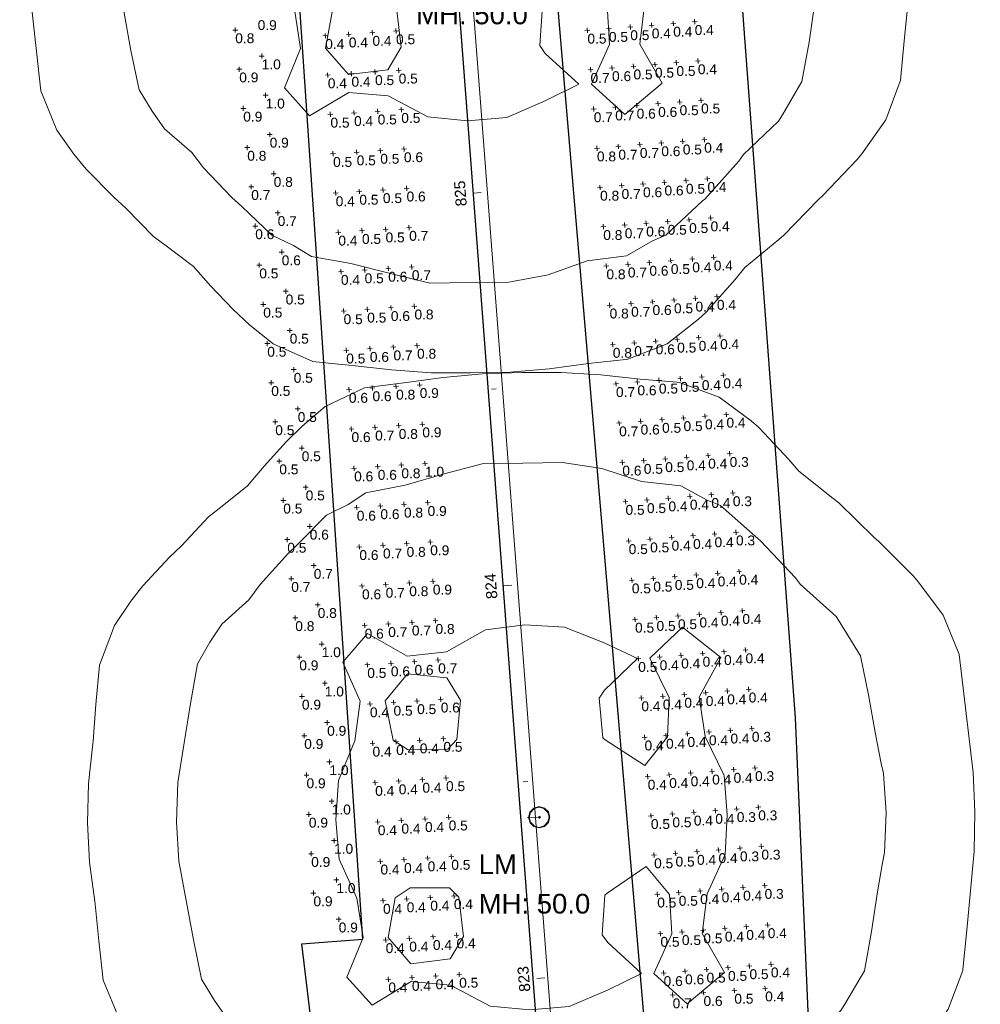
# Model space of a CAD drawing. Extents: x 11759 to 13757, y -2685 to 8839.
# Tile 13 of 55: x 12793 to 13036, y 4722 to 4971. Entities that reach past the tile are written whole.
import ezdxf

# ---------------------------------------------------------------- set-up
doc = ezdxf.new("R2010")
doc.units = 0
doc.header["$MEASUREMENT"] = 0
for name, color, linetype, lineweight in [('AGI32-115446_BK001 - Copy -- 2023-Jan-03 22h-01m-38s-DRAWING', 7, 'Continuous', 0), ('AGI32-Project_1-CALCPTS', 7, 'Continuous', 0), ('AGI32-Project_1-LUMINAIRE', 7, 'Continuous', 0), ('AGI32-Project_1-MARKPOINT', 7, 'Continuous', 0), ('AGI32-Project_1-POLE_PENDANT', 7, 'Continuous', 0), ('AGI32-Project_1-STATISTICAL_AREA', 7, 'Continuous', 0), ('AGI32-Project_1-TEMPLATE', 7, 'Continuous', 0)]:
    doc.layers.add(name, color=color, linetype=linetype, lineweight=lineweight)
doc.styles.add('AGI32-Arial', font='arial.ttf')

# ---------------------------------------------------------------- blocks, each defined once
blk = doc.blocks.new('AGI32-ID1buv4w-Project_1-STATISTICAL_AREA-US 23 NB - Overall')
at = {"layer": 'AGI32-Project_1-STATISTICAL_AREA', "color": 7, "linetype": 'Continuous', "lineweight": 30}
for p, q in [((778.27, 2958.97), (757.42, 3267.63)), ((799.74, 3233.34), (832.63, 2801.45)), ((762.78, 2957.77), (778.27, 2958.97)), ((807.47, 2584.76), (762.78, 2957.77))]:
    blk.add_line(p, q, dxfattribs=at)
blk = doc.blocks.new('AGI32-ID1buv4w-Project_1-STATISTICAL_AREA-US 23 SB - Overall')
at = {"layer": 'AGI32-Project_1-STATISTICAL_AREA', "color": 7, "linetype": 'Continuous', "lineweight": 30}
for p, q in [((806.28, 3447.58), (860.5, 2810.59)), ((888.05, 3015.17), (862.79, 3354.1)), ((899.97, 2738.69), (888.05, 3015.17))]:
    blk.add_line(p, q, dxfattribs=at)
blk = doc.blocks.new('AGI32-ID1buv4w-Project_1-LUMINAIRE-LM_Symbol')
at = {"layer": 'AGI32-Project_1-LUMINAIRE', "color": 7, "linetype": 'ByBlock', "lineweight": 0}
for p, q in [((0, 0.9, 0.3), (-0.45, 0.779, 0.3)), ((0, 0.9), (-0.45, 0.779)), ((-0.45, 0.779, 0.3), (0, 0.9, 0.3)), ((0, 0.855), (-0.405, 0.734)), ((0.45, 0.779, 0.3), (0, 0.9, 0.3)), ((0.45, 0.779), (0, 0.9)), ((0, 0.9), (0, 0.9, 0.3)), ((0, 0.9, 0.3), (0.45, 0.779, 0.3)), ((0, 0.9, 0.3), (0, 0.9)), ((0.405, 0.734), (0, 0.855)), ((-0.779, 0.45, 0.3), (-0.9, 0, 0.3)), ((-0.779, 0.45), (-0.9, 0)), ((-0.9, 0, 0.3), (-0.779, 0.45, 0.3)), ((-0.9, 0, 0.3), (-0.779, -0.45, 0.3)), ((-0.9, 0), (-0.9, 0, 0.3)), ((-0.9, 0), (-0.779, -0.45)), ((-0.779, -0.45, 0.3), (-0.9, 0, 0.3)), ((-0.9, 0, 0.3), (-0.9, 0)), ((-0.734, 0.405), (-0.855, 0)), ((-0.855, 0), (-0.734, -0.405)), ((-0.45, 0.779, 0.3), (-0.779, 0.45, 0.3)), ((-0.45, 0.779), (-0.779, 0.45)), ((-0.779, 0.45, 0.3), (-0.45, 0.779, 0.3)), ((-0.779, 0.45), (-0.779, 0.45, 0.3)), ((-0.779, 0.45, 0.3), (-0.779, 0.45)), ((-0.405, 0.734), (-0.734, 0.405)), ((-0.45, 0.779), (-0.45, 0.779, 0.3)), ((-0.45, 0.779, 0.3), (-0.45, 0.779)), ((-0.1, 0), (0.1, 0)), ((0, -0.1), (0, 0.1)), ((0, 0.1), (0.1, 0)), ((0, -0.1), (0.1, 0)), ((0.734, 0.405), (0.405, 0.734)), ((0.779, 0.45, 0.3), (0.45, 0.779, 0.3)), ((0.779, 0.45), (0.45, 0.779)), ((0.45, 0.779), (0.45, 0.779, 0.3)), ((0.45, 0.779, 0.3), (0.779, 0.45, 0.3)), ((0.45, 0.779, 0.3), (0.45, 0.779)), ((0.855, 0), (0.734, 0.405)), ((0.734, -0.405), (0.855, 0)), ((0.9, 0, 0.3), (0.779, 0.45, 0.3)), ((0.9, 0), (0.779, 0.45)), ((0.779, 0.45), (0.779, 0.45, 0.3)), ((0.779, 0.45, 0.3), (0.9, 0, 0.3)), ((0.779, 0.45, 0.3), (0.779, 0.45)), ((0.779, -0.45, 0.3), (0.9, 0, 0.3)), ((0.779, -0.45), (0.9, 0)), ((0.9, 0, 0.3), (0.779, -0.45, 0.3)), ((0.9, 0, 0.3), (0.9, 0)), ((0.9, 0), (0.9, 0, 0.3)), ((-0.779, -0.45, 0.3), (-0.45, -0.779, 0.3)), ((-0.779, -0.45), (-0.779, -0.45, 0.3)), ((-0.779, -0.45), (-0.45, -0.779)), ((-0.45, -0.779, 0.3), (-0.779, -0.45, 0.3)), ((-0.779, -0.45, 0.3), (-0.779, -0.45)), ((-0.734, -0.405), (-0.405, -0.734)), ((-0.45, -0.779, 0.3), (0, -0.9, 0.3)), ((-0.45, -0.779), (-0.45, -0.779, 0.3)), ((-0.45, -0.779), (0, -0.9)), ((0, -0.9, 0.3), (-0.45, -0.779, 0.3)), ((-0.45, -0.779, 0.3), (-0.45, -0.779)), ((-0.405, -0.734), (0, -0.855)), ((0, -0.855), (0.405, -0.734)), ((0, -0.9, 0.3), (0.45, -0.779, 0.3)), ((0, -0.9), (0.45, -0.779)), ((0.45, -0.779, 0.3), (0, -0.9, 0.3)), ((0.405, -0.734), (0.734, -0.405)), ((0.45, -0.779, 0.3), (0.779, -0.45, 0.3)), ((0.45, -0.779), (0.779, -0.45)), ((0.779, -0.45, 0.3), (0.45, -0.779, 0.3)), ((0.45, -0.779), (0.45, -0.779, 0.3)), ((0.45, -0.779, 0.3), (0.45, -0.779)), ((0.779, -0.45), (0.779, -0.45, 0.3)), ((0.779, -0.45, 0.3), (0.779, -0.45)), ((0, -0.9), (0, -0.9, 0.3)), ((0, -0.9, 0.3), (0, -0.9))]:
    blk.add_line(p, q, dxfattribs=at)
blk = doc.blocks.new('AGI32-ID1buv4w-Project_1-LUMINAIRE-LM_123-1')
at = {"layer": 'AGI32-Project_1-LUMINAIRE', "color": 7, "linetype": 'ByBlock', "lineweight": 0, "xscale": 3, "yscale": 3, "zscale": 3}
blk.add_blockref('AGI32-ID1buv4w-Project_1-LUMINAIRE-LM_Symbol', (0, 0), dxfattribs=at)
blk = doc.blocks.new('AGI32-ID1buv4w-Project_1-LUMINAIRE-LM_123_Labels')
at = {"layer": 'AGI32-Project_1-LUMINAIRE', "color": 7, "linetype": 'ByBlock', "lineweight": 0, "char_height": 5, "attachment_point": 1, "style": 'AGI32-Arial'}
for s, insert in [('LM', (-12.37, -9.4, 50)), ('MH: 50.0', (-12.37, -19.4, 50))]:
    blk.add_mtext(s, dxfattribs=dict(at, insert=insert))
blk = doc.blocks.new('AGI32-ID1buv4w-Project_1-LUMINAIRE-LM_Template1')
at = {"layer": 'AGI32-Project_1-TEMPLATE', "color": 1, "linetype": 'ByBlock', "lineweight": 0}
for p, q in [((-20, 111.88, -50), (-10, 112.73, -50)), ((-10, 112.73, -50), (0, 112.91, -50)), ((0, 112.91, -50), (10, 112.83, -50)), ((10, 112.83, -50), (20, 112.09, -50)), ((-40, 109.5, -50), (-36.02, 109.99, -50)), ((-36.02, 109.99, -50), (-30, 110.68, -50)), ((-30, 110.68, -50), (-20, 111.88, -50)), ((20, 112.09, -50), (30, 110.85, -50)), ((30, 110.85, -50), (39.4, 109.99, -50)), ((39.4, 109.99, -50), (40, 109.93, -50)), ((-50, 104.94, -50), (-40, 109.5, -50)), ((40, 109.93, -50), (49.99, 106.1, -50)), ((49.99, 106.1, -50), (58.01, 99.99, -50)), ((-55.96, 99.99, -50), (-50, 104.94, -50)), ((-59.99, 96.08, -50), (-55.96, 99.99, -50)), ((58.01, 99.99, -50), (59.99, 98.21, -50)), ((59.99, 98.21, -50), (67.49, 89.99, -50)), ((-65.67, 89.99, -50), (-59.99, 96.08, -50)), ((-69.99, 85.03, -50), (-65.67, 89.99, -50)), ((67.49, 89.99, -50), (69.99, 87, -50)), ((-76.51, 79.99, -50), (-69.99, 85.03, -50)), ((69.99, 87, -50), (78.64, 79.99, -50)), ((-79.99, 77.26, -50), (-76.51, 79.99, -50)), ((78.64, 79.99, -50), (79.99, 78.89, -50)), ((79.99, 78.89, -50), (88.87, 69.99, -50)), ((-86.94, 69.99, -50), (-79.99, 77.26, -50)), ((-89.99, 67.14, -50), (-86.94, 69.99, -50)), ((88.87, 69.99, -50), (89.99, 68.99, -50)), ((89.99, 68.99, -50), (98.78, 59.99, -50)), ((-96.87, 59.99, -50), (-89.99, 67.14, -50)), ((-99.99, 56.1, -50), (-96.87, 59.99, -50)), ((98.78, 59.99, -50), (99.99, 58.51, -50)), ((99.99, 58.51, -50), (106.17, 49.99, -50)), ((-104.18, 49.99, -50), (-99.99, 56.1, -50)), ((-108.13, 40, -50), (-104.18, 49.99, -50)), ((106.17, 49.99, -50), (109.99, 40.21, -50)), ((-109.13, 30, -50), (-108.13, 40, -50)), ((109.99, 40.21, -50), (110.07, 40, -50)), ((110.07, 40, -50), (111.13, 30, -50)), ((-109.99, 20.7, -50), (-109.13, 30, -50)), ((111.13, 30, -50), (112.21, 20, -50)), ((-111.26, 10, -50), (-110.07, 20, -50)), ((-110.07, 20, -50), (-109.99, 20.7, -50)), ((112.21, 20, -50), (113.29, 10, -50)), ((-111.61, 0, -50), (-111.26, 10, -50)), ((113.29, 10, -50), (113.56, 0, -50)), ((-111.26, -10, -50), (-111.61, 0, -50)), ((113.56, 0, -50), (113.29, -10, -50)), ((-110.07, -20, -50), (-111.26, -10, -50)), ((113.29, -10, -50), (112.21, -20, -50)), ((-109.99, -20.7, -50), (-110.07, -20, -50)), ((-109.13, -30, -50), (-109.99, -20.7, -50)), ((112.21, -20, -50), (111.13, -30, -50)), ((-108.13, -40, -50), (-109.13, -30, -50)), ((111.13, -30, -50), (110.07, -40, -50)), ((-104.18, -50, -50), (-108.13, -40, -50)), ((109.99, -40.21, -50), (106.17, -50, -50)), ((110.07, -40, -50), (109.99, -40.21, -50)), ((-99.99, -56.1, -50), (-104.18, -50, -50)), ((106.17, -50, -50), (99.99, -58.51, -50)), ((-96.87, -59.99, -50), (-99.99, -56.1, -50)), ((99.99, -58.51, -50), (98.78, -59.99, -50)), ((-89.99, -67.14, -50), (-96.87, -59.99, -50)), ((98.78, -59.99, -50), (89.99, -68.99, -50)), ((-86.94, -69.99, -50), (-89.99, -67.14, -50)), ((89.99, -68.99, -50), (88.87, -69.99, -50)), ((-79.99, -77.26, -50), (-86.94, -69.99, -50)), ((88.87, -69.99, -50), (79.99, -78.89, -50)), ((-76.51, -79.99, -50), (-79.99, -77.26, -50)), ((79.99, -78.89, -50), (78.64, -79.99, -50)), ((-69.99, -85.03, -50), (-76.51, -79.99, -50)), ((78.64, -79.99, -50), (69.99, -87, -50)), ((-65.67, -89.99, -50), (-69.99, -85.03, -50)), ((69.99, -87, -50), (67.49, -89.99, -50)), ((-59.99, -96.08, -50), (-65.67, -89.99, -50)), ((67.49, -89.99, -50), (59.99, -98.21, -50)), ((-55.96, -99.99, -50), (-59.99, -96.08, -50)), ((59.99, -98.21, -50), (58.01, -99.99, -50)), ((-50, -104.94, -50), (-55.96, -99.99, -50)), ((58.01, -99.99, -50), (49.99, -106.1, -50)), ((-40, -109.5, -50), (-50, -104.94, -50)), ((49.99, -106.1, -50), (40, -109.93, -50)), ((-36.02, -109.99, -50), (-40, -109.5, -50)), ((40, -109.93, -50), (39.4, -109.99, -50)), ((-30, -110.68, -50), (-36.02, -109.99, -50)), ((-20, -111.88, -50), (-30, -110.68, -50)), ((-10, -112.73, -50), (-20, -111.88, -50)), ((20, -112.09, -50), (10, -112.83, -50)), ((30, -110.85, -50), (20, -112.09, -50)), ((39.4, -109.99, -50), (30, -110.85, -50)), ((0, -112.91, -50), (-10, -112.73, -50)), ((10, -112.83, -50), (0, -112.91, -50))]:
    blk.add_line(p, q, dxfattribs=at)
at = {"layer": 'AGI32-Project_1-TEMPLATE', "color": 5, "linetype": 'ByBlock', "lineweight": 0}
for p, q in [((-20, 87.43, -50), (-10, 89.98, -50)), ((-10, 89.98, -50), (0, 89.96, -50)), ((0, 89.96, -50), (10, 89.99, -50)), ((10, 89.99, -50), (20, 88.29, -50)), ((20, 88.29, -50), (30, 84.86, -50)), ((-30, 84.75, -50), (-20, 87.43, -50)), ((-44.52, 79.99, -50), (-40, 82.85, -50)), ((-40, 82.85, -50), (-30, 84.75, -50)), ((30, 84.86, -50), (40, 83.65, -50)), ((40, 83.65, -50), (46.61, 79.99, -50)), ((-50, 77.33, -50), (-44.52, 79.99, -50)), ((46.61, 79.99, -50), (49.99, 78.56, -50)), ((49.99, 78.56, -50), (59.42, 69.99, -50)), ((-57.49, 69.99, -50), (-50, 77.33, -50)), ((-59.99, 67.64, -50), (-57.49, 69.99, -50)), ((59.42, 69.99, -50), (59.99, 69.5, -50)), ((-67.06, 59.99, -50), (-59.99, 67.64, -50)), ((59.99, 69.5, -50), (68.77, 59.99, -50)), ((-69.99, 56.1, -50), (-67.06, 59.99, -50)), ((68.77, 59.99, -50), (69.99, 58.35, -50)), ((69.99, 58.35, -50), (78.97, 49.99, -50)), ((-76.9, 49.99, -50), (-69.99, 56.1, -50)), ((-79.99, 45.51, -50), (-76.9, 49.99, -50)), ((78.97, 49.99, -50), (79.99, 48.41, -50)), ((79.99, 48.41, -50), (85.03, 40, -50)), ((-83.19, 40, -50), (-79.99, 45.51, -50)), ((-85.15, 30, -50), (-83.19, 40, -50)), ((85.03, 40, -50), (86.99, 30, -50)), ((-86.82, 20, -50), (-85.15, 30, -50)), ((86.99, 30, -50), (88.58, 20, -50)), ((-88.57, 10, -50), (-86.82, 20, -50)), ((88.58, 20, -50), (89.99, 12.61, -50)), ((89.99, 12.61, -50), (90.52, 10, -50)), ((-89.09, 0, -50), (-88.57, 10, -50)), ((90.52, 10, -50), (91.07, 0, -50)), ((-88.57, -10, -50), (-89.09, 0, -50)), ((91.07, 0, -50), (90.52, -10, -50)), ((-86.82, -20, -50), (-88.57, -10, -50)), ((90.52, -10, -50), (89.99, -12.61, -50)), ((89.99, -12.61, -50), (88.58, -20, -50)), ((-85.15, -30, -50), (-86.82, -20, -50)), ((88.58, -20, -50), (86.99, -30, -50)), ((-83.19, -40, -50), (-85.15, -30, -50)), ((86.99, -30, -50), (85.03, -40, -50)), ((-79.99, -45.51, -50), (-83.19, -40, -50)), ((85.03, -40, -50), (79.99, -48.41, -50)), ((-76.9, -50, -50), (-79.99, -45.51, -50)), ((79.99, -48.41, -50), (78.97, -50, -50)), ((-69.99, -56.1, -50), (-76.9, -50, -50)), ((78.97, -50, -50), (69.99, -58.35, -50)), ((-67.06, -59.99, -50), (-69.99, -56.1, -50)), ((69.99, -58.35, -50), (68.77, -59.99, -50)), ((-59.99, -67.64, -50), (-67.06, -59.99, -50)), ((68.77, -59.99, -50), (59.99, -69.5, -50)), ((-57.49, -69.99, -50), (-59.99, -67.64, -50)), ((59.99, -69.5, -50), (59.42, -69.99, -50)), ((-50, -77.33, -50), (-57.49, -69.99, -50)), ((59.42, -69.99, -50), (49.99, -78.56, -50)), ((-44.52, -79.99, -50), (-50, -77.33, -50)), ((49.99, -78.56, -50), (46.61, -79.99, -50)), ((-40, -82.85, -50), (-44.52, -79.99, -50)), ((46.61, -79.99, -50), (40, -83.65, -50)), ((-30, -84.75, -50), (-40, -82.85, -50)), ((-20, -87.43, -50), (-30, -84.75, -50)), ((30, -84.86, -50), (20, -88.29, -50)), ((40, -83.65, -50), (30, -84.86, -50)), ((-10, -89.98, -50), (-20, -87.43, -50)), ((0, -89.96, -50), (-10, -89.98, -50)), ((10, -89.99, -50), (0, -89.96, -50)), ((20, -88.29, -50), (10, -89.99, -50))]:
    blk.add_line(p, q, dxfattribs=at)
at = {"layer": 'AGI32-Project_1-TEMPLATE', "color": 3, "linetype": 'ByBlock', "lineweight": 0}
for p, q in [((-20, 42.3, -50), (-10, 47.77, -50)), ((-10, 47.77, -50), (0, 48.88, -50)), ((0, 48.88, -50), (10, 48.16, -50)), ((10, 48.16, -50), (20, 44.03, -50)), ((31.6, 40, -50), (40, 47.79, -50)), ((40, 47.79, -50), (49.57, 40, -50)), ((-46.32, 40, -50), (-40, 47.15, -50)), ((-40, 47.15, -50), (-30, 41.31, -50)), ((20, 44.03, -50), (28.43, 40, -50)), ((-42.07, 30, -50), (-46.32, 40, -50)), ((-30, 41.31, -50), (-20, 42.3, -50)), ((28.43, 40, -50), (20, 32.04, -50)), ((36.32, 30, -50), (31.6, 40, -50)), ((49.57, 40, -50), (43.99, 30, -50)), ((-30, 36.78, -50), (-35.74, 30, -50)), ((-20, 35.69, -50), (-30, 36.78, -50)), ((-16.6, 30, -50), (-20, 35.69, -50)), ((-43.55, 20, -50), (-42.07, 30, -50)), ((-35.74, 30, -50), (-33.8, 20, -50)), ((-17.63, 20, -50), (-16.6, 30, -50)), ((20, 32.04, -50), (18.63, 30, -50)), ((18.63, 30, -50), (19.43, 20, -50)), ((35.83, 20, -50), (36.32, 30, -50)), ((43.99, 30, -50), (45.35, 20, -50)), ((-47.85, 10, -50), (-43.55, 20, -50)), ((-33.8, 20, -50), (-30, 17.54, -50)), ((-20, 17.59, -50), (-17.63, 20, -50)), ((19.43, 20, -50), (20, 19.48, -50)), ((30, 12.84, -50), (35.83, 20, -50)), ((45.35, 20, -50), (49.99, 10.16, -50)), ((-30, 17.54, -50), (-20, 17.59, -50)), ((20, 19.48, -50), (30, 12.84, -50)), ((-48.64, 0, -50), (-47.85, 10, -50)), ((49.99, 10.16, -50), (50.05, 10, -50)), ((50.05, 10, -50), (50.72, 0, -50)), ((-47.85, -10, -50), (-48.64, 0, -50)), ((50.72, 0, -50), (50.05, -10, -50)), ((-43.55, -20, -50), (-47.85, -10, -50)), ((49.99, -10.16, -50), (45.35, -20, -50)), ((50.05, -10, -50), (49.99, -10.16, -50)), ((30, -12.84, -50), (20, -19.48, -50)), ((35.83, -20, -50), (30, -12.84, -50)), ((-30, -17.54, -50), (-33.8, -20, -50)), ((-20, -17.59, -50), (-30, -17.54, -50)), ((-17.63, -20, -50), (-20, -17.59, -50)), ((20, -19.48, -50), (19.43, -20, -50)), ((-42.07, -30, -50), (-43.55, -20, -50)), ((-33.8, -20, -50), (-35.74, -30, -50)), ((-16.6, -30, -50), (-17.63, -20, -50)), ((19.43, -20, -50), (18.63, -30, -50)), ((36.32, -30, -50), (35.83, -20, -50)), ((45.35, -20, -50), (43.99, -30, -50)), ((-46.32, -40, -50), (-42.07, -30, -50)), ((-35.74, -30, -50), (-30, -36.78, -50)), ((-20, -35.69, -50), (-16.6, -30, -50)), ((18.63, -30, -50), (20, -32.04, -50)), ((20, -32.04, -50), (28.43, -40, -50)), ((31.6, -40, -50), (36.32, -30, -50)), ((43.99, -30, -50), (49.57, -40, -50)), ((-30, -36.78, -50), (-20, -35.69, -50)), ((-40, -47.15, -50), (-46.32, -40, -50)), ((-30, -41.31, -50), (-40, -47.15, -50)), ((-20, -42.3, -50), (-30, -41.31, -50)), ((-10, -47.77, -50), (-20, -42.3, -50)), ((28.43, -40, -50), (20, -44.03, -50)), ((40, -47.79, -50), (31.6, -40, -50)), ((49.57, -40, -50), (40, -47.79, -50)), ((20, -44.03, -50), (10, -48.16, -50)), ((0, -48.88, -50), (-10, -47.77, -50)), ((10, -48.16, -50), (0, -48.88, -50))]:
    blk.add_line(p, q, dxfattribs=at)
blk = doc.blocks.new('AGI32-ID1buv4w-Project_1-LUMINAIRE-LM_123')
at = {"layer": 'AGI32-Project_1-POLE_PENDANT', "color": 7, "linetype": 'ByBlock', "lineweight": 0}
for q in [(3, 0), (0, 0, -50)]:
    blk.add_line((0, 0), q, dxfattribs=at)
at = {"layer": 'AGI32-Project_1-LUMINAIRE', "color": 7, "linetype": 'ByBlock', "lineweight": 0}
blk.add_blockref('AGI32-ID1buv4w-Project_1-LUMINAIRE-LM_123-1', (3, 0), dxfattribs=at)
at = {"layer": 'AGI32-Project_1-LUMINAIRE', "color": 7, "linetype": 'ByBlock', "lineweight": 0, "rotation": 359.2909993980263}
blk.add_blockref('AGI32-ID1buv4w-Project_1-LUMINAIRE-LM_123_Labels', (0, 0, -50), dxfattribs=at)
at = {"layer": 'AGI32-Project_1-TEMPLATE', "color": 7, "linetype": 'ByBlock', "lineweight": 0}
blk.add_blockref('AGI32-ID1buv4w-Project_1-LUMINAIRE-LM_Template1', (0, 0), dxfattribs=at)
blk = doc.blocks.new('AGI32-ID1buv4w-Project_1-LUMINAIRE-LM_124-1')
at = {"layer": 'AGI32-Project_1-LUMINAIRE', "color": 7, "linetype": 'ByBlock', "lineweight": 0, "xscale": 3, "yscale": 3, "zscale": 3}
blk.add_blockref('AGI32-ID1buv4w-Project_1-LUMINAIRE-LM_Symbol', (0, 0), dxfattribs=at)
blk = doc.blocks.new('AGI32-ID1buv4w-Project_1-LUMINAIRE-LM_124_Labels')
at = {"layer": 'AGI32-Project_1-LUMINAIRE', "color": 7, "linetype": 'ByBlock', "lineweight": 0, "char_height": 5, "attachment_point": 1, "style": 'AGI32-Arial'}
for s, insert in [('LM', (-12.37, -9.4, 50)), ('MH: 50.0', (-12.37, -19.4, 50))]:
    blk.add_mtext(s, dxfattribs=dict(at, insert=insert))
blk = doc.blocks.new('AGI32-ID1buv4w-Project_1-LUMINAIRE-LM_124')
at = {"layer": 'AGI32-Project_1-POLE_PENDANT', "color": 7, "linetype": 'ByBlock', "lineweight": 0}
for q in [(3, 0), (0, 0, -50)]:
    blk.add_line((0, 0), q, dxfattribs=at)
at = {"layer": 'AGI32-Project_1-LUMINAIRE', "color": 7, "linetype": 'ByBlock', "lineweight": 0}
blk.add_blockref('AGI32-ID1buv4w-Project_1-LUMINAIRE-LM_124-1', (3, 0), dxfattribs=at)
at = {"layer": 'AGI32-Project_1-LUMINAIRE', "color": 7, "linetype": 'ByBlock', "lineweight": 0, "rotation": 359.2909993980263}
blk.add_blockref('AGI32-ID1buv4w-Project_1-LUMINAIRE-LM_124_Labels', (0, 0, -50), dxfattribs=at)
at = {"layer": 'AGI32-Project_1-TEMPLATE', "color": 7, "linetype": 'ByBlock', "lineweight": 0}
blk.add_blockref('AGI32-ID1buv4w-Project_1-LUMINAIRE-LM_Template1', (0, 0), dxfattribs=at)
blk = doc.blocks.new('AGI32-ID1buv4w-MARKPOINT')
at = {"layer": 'AGI32-Project_1-MARKPOINT', "color": 0, "linetype": 'Continuous', "lineweight": 0}
for p, q in [((-0.125, 0), (0.125, 0)), ((0, -0.125), (0, 0.125))]:
    blk.add_line(p, q, dxfattribs=at)
blk = doc.blocks.new('AGI32-ID1buv4w-Project_1-CALCPTS-US 23 NB - STA 822+00 TO STA 823+00_Luminance')
at = {"layer": 'AGI32-Project_1-MARKPOINT', "color": 154, "linetype": 'Continuous', "lineweight": 0, "xscale": 5, "yscale": 5, "zscale": 5, "rotation": 94.23708066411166}
for p in [(872.54, 2945.93), (880.37, 2946.51), (856.89, 2944.77), (864.72, 2945.35), (873.28, 2935.96), (881.11, 2936.54), (857.63, 2934.8), (865.46, 2935.38), (874.02, 2925.99), (881.85, 2926.57), (858.37, 2924.83), (866.2, 2925.41), (874.76, 2916.01), (882.59, 2916.59), (859.11, 2914.85), (866.93, 2915.43), (875.5, 2906.04), (883.33, 2906.62), (859.85, 2904.88), (867.67, 2905.46), (876.24, 2896.07), (860.58, 2894.91), (868.41, 2895.49), (876.98, 2886.1), (861.32, 2884.94), (869.15, 2885.52), (877.72, 2876.12), (862.06, 2874.96), (869.89, 2875.54), (878.46, 2866.15), (862.8, 2864.99), (870.63, 2865.57), (879.2, 2856.18), (863.54, 2855.02), (871.37, 2855.6)]:
    blk.add_blockref('AGI32-ID1buv4w-MARKPOINT', p, dxfattribs=at)
at = {"layer": 'AGI32-Project_1-CALCPTS', "color": 154, "linetype": 'Continuous', "lineweight": 0, "char_height": 2.5, "attachment_point": 1, "style": 'AGI32-Arial'}
for s, insert in [('0.6', (864.72, 2944.52)), ('0.5', (872.54, 2945.1)), ('0.4', (880.37, 2945.68)), ('0.7', (856.89, 2943.94)), ('0.6', (865.46, 2934.55)), ('0.5', (873.28, 2935.13)), ('0.4', (881.11, 2935.71)), ('0.7', (857.63, 2933.97)), ('0.7', (858.37, 2923.99)), ('0.6', (866.2, 2924.57)), ('0.5', (874.02, 2925.15)), ('0.4', (881.85, 2925.73)), ('0.7', (859.11, 2914.02)), ('0.6', (866.93, 2914.6)), ('0.5', (874.76, 2915.18)), ('0.4', (882.59, 2915.76)), ('0.7', (859.85, 2904.05)), ('0.5', (867.67, 2904.63)), ('0.5', (875.5, 2905.21)), ('0.4', (883.33, 2905.79)), ('0.7', (860.58, 2894.07)), ('0.5', (868.41, 2894.65)), ('0.5', (876.24, 2895.23)), ('0.7', (861.32, 2884.1)), ('0.5', (869.15, 2884.68)), ('0.5', (876.98, 2885.26)), ('0.6', (862.06, 2874.13)), ('0.5', (869.89, 2874.71)), ('0.4', (877.72, 2875.29)), ('0.6', (862.8, 2864.16)), ('0.5', (870.63, 2864.74)), ('0.4', (878.46, 2865.32)), ('0.5', (863.54, 2854.18)), ('0.5', (871.37, 2854.76)), ('0.4', (879.2, 2855.34))]:
    blk.add_mtext(s, dxfattribs=dict(at, insert=insert))
blk = doc.blocks.new('AGI32-ID1buv4w-Project_1-CALCPTS-US 23 NB - STA 823+00 TO STA 827+00_Luminance')
at = {"layer": 'AGI32-Project_1-MARKPOINT', "color": 154, "linetype": 'Continuous', "lineweight": 0, "xscale": 5, "yscale": 5, "zscale": 5, "rotation": 94.62408203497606}
for p in [(851.59, 3190.95), (857.04, 3191.39), (862.48, 3191.83), (835.25, 3189.62), (840.7, 3190.06), (846.14, 3190.5), (852.39, 3180.98), (857.84, 3181.42), (863.29, 3181.86), (836.05, 3179.66), (841.5, 3180.1), (846.95, 3180.54), (853.2, 3171.01), (858.65, 3171.45), (864.1, 3171.89), (836.86, 3169.69), (842.31, 3170.13), (847.75, 3170.57), (854.01, 3161.04), (859.46, 3161.48), (864.9, 3161.92), (837.67, 3159.72), (843.11, 3160.16), (848.56, 3160.6), (854.81, 3151.07), (860.26, 3151.51), (865.71, 3151.96), (838.47, 3149.75), (843.92, 3150.19), (849.37, 3150.63), (855.62, 3141.11), (861.07, 3141.55), (866.51, 3141.99), (839.28, 3139.79), (844.73, 3140.23), (850.17, 3140.67), (856.43, 3131.14), (861.87, 3131.58), (867.32, 3132.02), (840.08, 3129.82), (845.53, 3130.26), (850.98, 3130.7), (857.23, 3121.17), (862.68, 3121.61), (868.13, 3122.05), (840.89, 3119.85), (846.34, 3120.29), (851.78, 3120.73), (858.04, 3111.2), (863.49, 3111.64), (868.93, 3112.09), (841.7, 3109.88), (847.14, 3110.32), (852.59, 3110.76), (853.4, 3100.8), (858.84, 3101.24), (864.29, 3101.68), (869.74, 3102.12), (842.5, 3099.92), (847.95, 3100.36), (854.2, 3090.83), (859.65, 3091.27), (865.1, 3091.71), (870.54, 3092.15), (843.31, 3089.95), (848.76, 3090.39), (855.01, 3080.86), (860.46, 3081.3), (865.9, 3081.74), (871.35, 3082.18), (844.12, 3079.98), (849.56, 3080.42), (855.82, 3070.89), (861.26, 3071.34), (866.71, 3071.78), (872.16, 3072.22), (844.92, 3070.01), (850.37, 3070.45), (856.62, 3060.93), (862.07, 3061.37), (867.52, 3061.81), (872.96, 3062.25), (845.73, 3060.05), (851.17, 3060.49), (857.43, 3050.96), (862.88, 3051.4), (868.32, 3051.84), (873.77, 3052.28), (846.53, 3050.08), (851.98, 3050.52), (858.23, 3040.99), (863.68, 3041.43), (869.13, 3041.87), (874.58, 3042.31), (847.34, 3040.11), (852.79, 3040.55), (859.04, 3031.03), (864.49, 3031.47), (869.93, 3031.91), (875.38, 3032.35), (848.15, 3030.14), (853.59, 3030.58), (859.85, 3021.06), (865.29, 3021.5), (870.74, 3021.94), (876.19, 3022.38), (848.95, 3020.18), (854.4, 3020.62), (860.65, 3011.09), (866.1, 3011.53), (871.55, 3011.97), (876.99, 3012.41), (849.76, 3010.21), (855.21, 3010.65), (861.46, 3001.12), (866.91, 3001.56), (872.35, 3002), (877.8, 3002.44), (850.56, 3000.24), (856.01, 3000.68), (862.26, 2991.16), (867.71, 2991.59), (873.16, 2992.04), (878.61, 2992.48), (851.37, 2990.27), (856.82, 2990.71), (863.07, 2981.19), (868.52, 2981.63), (873.97, 2982.07), (879.41, 2982.51), (852.18, 2980.31), (857.62, 2980.75), (863.88, 2971.22), (869.32, 2971.66), (874.77, 2972.1), (880.22, 2972.54), (852.98, 2970.34), (858.43, 2970.78), (864.68, 2961.25), (870.13, 2961.69), (875.58, 2962.13), (881.02, 2962.57), (853.79, 2960.37), (859.24, 2960.81), (860.04, 2950.84), (865.49, 2951.28), (870.94, 2951.73), (876.38, 2952.17), (881.83, 2952.61), (854.6, 2950.4)]:
    blk.add_blockref('AGI32-ID1buv4w-MARKPOINT', p, dxfattribs=at)
at = {"layer": 'AGI32-Project_1-CALCPTS', "color": 154, "linetype": 'Continuous', "lineweight": 0, "char_height": 2.5, "attachment_point": 1, "style": 'AGI32-Arial'}
for s, insert in [('0.5', (840.7, 3189.23)), ('0.5', (846.14, 3189.67)), ('0.4', (851.59, 3190.11)), ('0.4', (857.04, 3190.55)), ('0.4', (862.48, 3190.99)), ('0.5', (835.25, 3188.79)), ('0.6', (841.5, 3179.26)), ('0.5', (846.95, 3179.7)), ('0.5', (852.39, 3180.14)), ('0.5', (857.84, 3180.58)), ('0.4', (863.29, 3181.02)), ('0.7', (836.05, 3178.82)), ('0.7', (842.31, 3169.29)), ('0.6', (847.75, 3169.74)), ('0.6', (853.2, 3170.18)), ('0.5', (858.65, 3170.62)), ('0.5', (864.1, 3171.06)), ('0.7', (836.86, 3168.85)), ('0.7', (843.11, 3159.33)), ('0.7', (848.56, 3159.77)), ('0.6', (854.01, 3160.21)), ('0.5', (859.46, 3160.65)), ('0.4', (864.9, 3161.09)), ('0.8', (837.67, 3158.89)), ('0.8', (838.47, 3148.92)), ('0.7', (843.92, 3149.36)), ('0.6', (849.37, 3149.8)), ('0.6', (854.81, 3150.24)), ('0.5', (860.26, 3150.68)), ('0.4', (865.71, 3151.12)), ('0.8', (839.28, 3138.95)), ('0.7', (844.73, 3139.39)), ('0.6', (850.17, 3139.83)), ('0.5', (855.62, 3140.27)), ('0.5', (861.07, 3140.71)), ('0.4', (866.51, 3141.15)), ('0.8', (840.08, 3128.98)), ('0.7', (845.53, 3129.43)), ('0.6', (850.98, 3129.87)), ('0.5', (856.43, 3130.31)), ('0.4', (861.87, 3130.75)), ('0.4', (867.32, 3131.19)), ('0.8', (840.89, 3119.02)), ('0.7', (846.34, 3119.46)), ('0.6', (851.78, 3119.9)), ('0.5', (857.23, 3120.34)), ('0.4', (862.68, 3120.78)), ('0.4', (868.13, 3121.22)), ('0.8', (841.7, 3109.05)), ('0.7', (847.14, 3109.49)), ('0.6', (852.59, 3109.93)), ('0.5', (858.04, 3110.37)), ('0.4', (863.49, 3110.81)), ('0.4', (868.93, 3111.25)), ('0.7', (842.5, 3099.08)), ('0.6', (847.95, 3099.52)), ('0.5', (853.4, 3099.96)), ('0.5', (858.84, 3100.4)), ('0.4', (864.29, 3100.84)), ('0.4', (869.74, 3101.29)), ('0.7', (843.31, 3089.11)), ('0.6', (848.76, 3089.56)), ('0.5', (854.2, 3090)), ('0.5', (859.65, 3090.44)), ('0.4', (865.1, 3090.88)), ('0.4', (870.54, 3091.32)), ('0.6', (844.12, 3079.15)), ('0.5', (849.56, 3079.59)), ('0.5', (855.01, 3080.03)), ('0.4', (860.46, 3080.47)), ('0.4', (865.9, 3080.91)), ('0.3', (871.35, 3081.35)), ('0.5', (844.92, 3069.18)), ('0.5', (850.37, 3069.62)), ('0.4', (855.82, 3070.06)), ('0.4', (861.26, 3070.5)), ('0.4', (866.71, 3070.94)), ('0.3', (872.16, 3071.38)), ('0.5', (845.73, 3059.21)), ('0.5', (851.17, 3059.65)), ('0.4', (856.62, 3060.09)), ('0.4', (862.07, 3060.53)), ('0.4', (867.52, 3060.97)), ('0.3', (872.96, 3061.42)), ('0.4', (873.77, 3051.45)), ('0.5', (846.53, 3049.24)), ('0.5', (851.98, 3049.69)), ('0.5', (857.43, 3050.13)), ('0.4', (862.88, 3050.57)), ('0.4', (868.32, 3051.01)), ('0.4', (874.58, 3041.48)), ('0.5', (847.34, 3039.28)), ('0.5', (852.79, 3039.72)), ('0.5', (858.23, 3040.16)), ('0.4', (863.68, 3040.6)), ('0.4', (869.13, 3041.04)), ('0.4', (875.38, 3031.51)), ('0.5', (848.15, 3029.31)), ('0.4', (853.59, 3029.75)), ('0.4', (859.04, 3030.19)), ('0.4', (864.49, 3030.63)), ('0.4', (869.93, 3031.07)), ('0.4', (876.19, 3021.55)), ('0.4', (848.95, 3019.34)), ('0.4', (854.4, 3019.78)), ('0.4', (859.85, 3020.22)), ('0.4', (865.29, 3020.66)), ('0.4', (870.74, 3021.1)), ('0.3', (876.99, 3011.58)), ('0.4', (849.76, 3009.38)), ('0.4', (855.21, 3009.82)), ('0.4', (860.65, 3010.26)), ('0.4', (866.1, 3010.7)), ('0.4', (871.55, 3011.14)), ('0.3', (877.8, 3001.61)), ('0.4', (850.56, 2999.41)), ('0.4', (856.01, 2999.85)), ('0.4', (861.46, 3000.29)), ('0.4', (866.91, 3000.73)), ('0.4', (872.35, 3001.17)), ('0.3', (878.61, 2991.64)), ('0.5', (851.37, 2989.44)), ('0.5', (856.82, 2989.88)), ('0.4', (862.26, 2990.32)), ('0.4', (867.71, 2990.76)), ('0.3', (873.16, 2991.2)), ('0.3', (879.41, 2981.68)), ('0.5', (852.18, 2979.47)), ('0.5', (857.62, 2979.91)), ('0.4', (863.07, 2980.35)), ('0.4', (868.52, 2980.79)), ('0.3', (873.97, 2981.23)), ('0.3', (880.22, 2971.71)), ('0.5', (852.98, 2969.51)), ('0.5', (858.43, 2969.95)), ('0.4', (863.88, 2970.39)), ('0.4', (869.32, 2970.83)), ('0.4', (874.77, 2971.27)), ('0.4', (881.02, 2961.74)), ('0.5', (853.79, 2959.54)), ('0.5', (859.24, 2959.98)), ('0.5', (864.68, 2960.42)), ('0.4', (870.13, 2960.86)), ('0.4', (875.58, 2961.3)), ('0.4', (881.83, 2951.77)), ('0.6', (854.6, 2949.57)), ('0.6', (860.04, 2950.01)), ('0.5', (865.49, 2950.45)), ('0.5', (870.94, 2950.89)), ('0.5', (876.38, 2951.33))]:
    blk.add_mtext(s, dxfattribs=dict(at, insert=insert))
blk = doc.blocks.new('AGI32-ID1buv4w-Project_1-CALCPTS-US 23 SB - Ramp B')
at = {"layer": 'AGI32-Project_1-MARKPOINT', "color": 6, "linetype": 'Continuous', "lineweight": 0, "xscale": 5, "yscale": 5, "zscale": 5}
for p in [(745.88, 3189.72), (752.59, 3183.11), (746.9, 3179.78), (753.6, 3173.16), (747.91, 3169.83), (754.62, 3163.21), (748.93, 3159.88), (755.64, 3153.26), (749.94, 3149.93), (756.65, 3143.31), (750.96, 3139.98), (757.67, 3133.36), (751.98, 3130.04), (758.68, 3123.42), (752.99, 3120.09), (759.7, 3113.47), (754.01, 3110.14), (760.72, 3103.52), (755.02, 3100.19), (761.73, 3093.57), (756.04, 3090.24), (762.75, 3083.62), (757.06, 3080.29), (763.76, 3073.67), (758.07, 3070.35), (764.78, 3063.73), (759.09, 3060.4), (765.8, 3053.78), (760.1, 3050.45), (766.81, 3043.83), (761.12, 3040.5), (767.83, 3033.88), (762.14, 3030.55), (768.61, 3023.91), (762.8, 3020.58), (769.2, 3013.93), (763.39, 3010.59), (769.79, 3003.95), (763.97, 3000.61), (770.37, 2993.97), (764.56, 2990.63), (770.96, 2983.98), (765.15, 2980.64), (771.55, 2974), (765.73, 2970.66), (772.14, 2964.02)]:
    blk.add_blockref('AGI32-ID1buv4w-MARKPOINT', p, dxfattribs=at)
at = {"layer": 'AGI32-Project_1-CALCPTS', "color": 6, "linetype": 'Continuous', "lineweight": 0, "char_height": 2.5, "attachment_point": 1, "style": 'AGI32-Arial'}
for s, insert in [('0.9', (751.57, 3192.22)), ('0.8', (745.88, 3188.89)), ('1.0', (752.59, 3182.27)), ('0.9', (746.9, 3178.94)), ('1.0', (753.6, 3172.32)), ('0.9', (747.91, 3168.99)), ('0.9', (754.62, 3162.38)), ('0.8', (748.93, 3159.05)), ('0.8', (755.64, 3152.43)), ('0.7', (749.94, 3149.1)), ('0.7', (756.65, 3142.48)), ('0.6', (750.96, 3139.15)), ('0.6', (757.67, 3132.53)), ('0.5', (751.98, 3129.2)), ('0.5', (758.68, 3122.58)), ('0.5', (752.99, 3119.25)), ('0.5', (759.7, 3112.63)), ('0.5', (754.01, 3109.31)), ('0.5', (760.72, 3102.69)), ('0.5', (755.02, 3099.36)), ('0.5', (761.73, 3092.74)), ('0.5', (756.04, 3089.41)), ('0.5', (762.75, 3082.79)), ('0.5', (757.06, 3079.46)), ('0.5', (763.76, 3072.84)), ('0.5', (758.07, 3069.51)), ('0.6', (764.78, 3062.89)), ('0.5', (759.09, 3059.56)), ('0.7', (765.8, 3052.94)), ('0.7', (760.1, 3049.62)), ('0.8', (766.81, 3043)), ('0.8', (761.12, 3039.67)), ('1.0', (767.83, 3033.05)), ('0.9', (762.14, 3029.72)), ('1.0', (768.61, 3023.08)), ('0.9', (762.8, 3019.74)), ('0.9', (769.2, 3013.1)), ('0.9', (763.39, 3009.76)), ('1.0', (769.79, 3003.12)), ('0.9', (763.97, 2999.78)), ('1.0', (770.37, 2993.13)), ('0.9', (764.56, 2989.79)), ('1.0', (770.96, 2983.15)), ('0.9', (765.15, 2979.81)), ('1.0', (771.55, 2973.17)), ('0.9', (765.73, 2969.83)), ('0.9', (772.14, 2963.18))]:
    blk.add_mtext(s, dxfattribs=dict(at, insert=insert))
blk = doc.blocks.new('AGI32-ID1buv4w-Project_1-CALCPTS-US 23 SB - STA 829+00 TO STA 823+00_Luminance')
at = {"layer": 'AGI32-Project_1-MARKPOINT', "color": 154, "linetype": 'Continuous', "lineweight": 0, "xscale": 5.000000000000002, "yscale": 5.000000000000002, "zscale": 5.000000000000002, "rotation": 273.8282387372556}
for p in [(774.7, 3188.66), (780.69, 3189.06), (786.68, 3189.46), (768.71, 3188.26), (769.37, 3178.28), (775.37, 3178.68), (781.36, 3179.08), (787.35, 3179.48), (770.04, 3168.3), (776.03, 3168.7), (782.03, 3169.1), (788.02, 3169.5), (770.71, 3158.32), (776.7, 3158.72), (782.69, 3159.13), (788.69, 3159.53), (771.38, 3148.35), (777.37, 3148.75), (783.36, 3149.15), (789.36, 3149.55), (772.04, 3138.37), (778.04, 3138.77), (784.03, 3139.17), (790.02, 3139.57), (772.71, 3128.39), (778.71, 3128.79), (784.7, 3129.19), (790.69, 3129.59), (773.38, 3118.41), (779.37, 3118.81), (785.37, 3119.22), (791.36, 3119.62), (774.05, 3108.43), (780.04, 3108.84), (786.03, 3109.24), (792.02, 3109.64), (774.72, 3098.46), (780.71, 3098.86), (786.7, 3099.26), (792.69, 3099.66), (775.38, 3088.48), (781.38, 3088.88), (787.37, 3089.28), (793.36, 3089.68), (776.05, 3078.5), (782.04, 3078.9), (788.04, 3079.3), (794.03, 3079.7), (776.72, 3068.53), (782.71, 3068.93), (788.7, 3069.33), (794.7, 3069.73), (777.38, 3058.55), (783.38, 3058.95), (789.37, 3059.35), (795.36, 3059.75), (778.05, 3048.57), (784.05, 3048.97), (790.04, 3049.37), (796.03, 3049.77), (778.72, 3038.59), (784.71, 3038.99), (790.71, 3039.39), (796.7, 3039.79), (779.39, 3028.61), (785.38, 3029.01), (791.37, 3029.42), (797.37, 3029.82), (780.06, 3018.64), (786.05, 3019.04), (792.04, 3019.44), (798.03, 3019.84), (780.72, 3008.66), (786.72, 3009.06), (792.71, 3009.46), (798.7, 3009.86), (781.39, 2998.68), (787.38, 2999.08), (793.38, 2999.48), (799.37, 2999.88), (782.06, 2988.7), (788.05, 2989.1), (794.04, 2989.51), (800.04, 2989.91), (782.73, 2978.72), (788.72, 2979.13), (794.71, 2979.53), (800.71, 2979.93), (783.39, 2968.75), (789.39, 2969.15), (795.38, 2969.55), (801.37, 2969.95), (784.06, 2958.77), (790.05, 2959.17), (796.05, 2959.57), (802.04, 2959.97), (784.73, 2948.79), (790.72, 2949.19), (796.72, 2949.59), (802.71, 2949.99)]:
    blk.add_blockref('AGI32-ID1buv4w-MARKPOINT', p, dxfattribs=at)
at = {"layer": 'AGI32-Project_1-CALCPTS', "color": 154, "linetype": 'Continuous', "lineweight": 0, "char_height": 2.5, "attachment_point": 1, "style": 'AGI32-Arial'}
for s, insert in [('0.4', (768.71, 3187.42)), ('0.4', (774.7, 3187.82)), ('0.4', (780.69, 3188.23)), ('0.5', (786.68, 3188.63)), ('0.4', (769.37, 3177.45)), ('0.4', (775.37, 3177.85)), ('0.5', (781.36, 3178.25)), ('0.5', (787.35, 3178.65)), ('0.5', (770.04, 3167.47)), ('0.4', (776.03, 3167.87)), ('0.5', (782.03, 3168.27)), ('0.5', (788.02, 3168.67)), ('0.5', (770.71, 3157.49)), ('0.5', (776.7, 3157.89)), ('0.5', (782.69, 3158.29)), ('0.6', (788.69, 3158.69)), ('0.4', (771.38, 3147.51)), ('0.5', (777.37, 3147.91)), ('0.5', (783.36, 3148.31)), ('0.6', (789.36, 3148.72)), ('0.4', (772.04, 3137.53)), ('0.5', (778.04, 3137.94)), ('0.5', (784.03, 3138.34)), ('0.7', (790.02, 3138.74)), ('0.4', (772.71, 3127.56)), ('0.5', (778.71, 3127.96)), ('0.6', (784.7, 3128.36)), ('0.7', (790.69, 3128.76)), ('0.5', (773.38, 3117.58)), ('0.5', (779.37, 3117.98)), ('0.6', (785.37, 3118.38)), ('0.8', (791.36, 3118.78)), ('0.5', (774.05, 3107.6)), ('0.6', (780.04, 3108)), ('0.7', (786.03, 3108.4)), ('0.8', (792.02, 3108.8)), ('0.6', (774.72, 3097.62)), ('0.6', (780.71, 3098.03)), ('0.8', (786.7, 3098.43)), ('0.9', (792.69, 3098.83)), ('0.6', (775.38, 3087.65)), ('0.7', (781.38, 3088.05)), ('0.8', (787.37, 3088.45)), ('0.9', (793.36, 3088.85)), ('0.6', (776.05, 3077.67)), ('0.6', (782.04, 3078.07)), ('0.8', (788.04, 3078.47)), ('1.0', (794.03, 3078.87)), ('0.6', (776.72, 3067.69)), ('0.6', (782.71, 3068.09)), ('0.8', (788.7, 3068.49)), ('0.9', (794.7, 3068.89)), ('0.6', (777.38, 3057.71)), ('0.7', (783.38, 3058.11)), ('0.8', (789.37, 3058.52)), ('0.9', (795.36, 3058.92)), ('0.9', (796.03, 3048.94)), ('0.6', (778.05, 3047.74)), ('0.7', (784.05, 3048.14)), ('0.8', (790.04, 3048.54)), ('0.8', (796.7, 3038.96)), ('0.6', (778.72, 3037.76)), ('0.7', (784.71, 3038.16)), ('0.7', (790.71, 3038.56)), ('0.7', (797.37, 3028.98)), ('0.5', (779.39, 3027.78)), ('0.6', (785.38, 3028.18)), ('0.6', (791.37, 3028.58)), ('0.6', (798.03, 3019.01)), ('0.4', (780.06, 3017.8)), ('0.5', (786.05, 3018.2)), ('0.5', (792.04, 3018.6)), ('0.5', (798.7, 3009.03)), ('0.4', (780.72, 3007.82)), ('0.4', (786.72, 3008.23)), ('0.4', (792.71, 3008.63)), ('0.5', (799.37, 2999.05)), ('0.4', (781.39, 2997.85)), ('0.4', (787.38, 2998.25)), ('0.4', (793.38, 2998.65)), ('0.5', (800.04, 2989.07)), ('0.4', (782.06, 2987.87)), ('0.4', (788.05, 2988.27)), ('0.4', (794.04, 2988.67)), ('0.5', (800.71, 2979.09)), ('0.4', (782.73, 2977.89)), ('0.4', (788.72, 2978.29)), ('0.4', (794.71, 2978.69)), ('0.4', (801.37, 2969.12)), ('0.4', (783.39, 2967.91)), ('0.4', (789.39, 2968.32)), ('0.4', (795.38, 2968.72)), ('0.4', (802.04, 2959.14)), ('0.4', (784.06, 2957.94)), ('0.4', (790.05, 2958.34)), ('0.4', (796.05, 2958.74)), ('0.5', (802.71, 2949.16)), ('0.4', (784.73, 2947.96)), ('0.4', (790.72, 2948.36)), ('0.4', (796.72, 2948.76))]:
    blk.add_mtext(s, dxfattribs=dict(at, insert=insert))

msp = doc.modelspace()

# ---------------------------------------------------------------- linework, layer by layer
at = {"layer": 'AGI32-115446_BK001 - Copy -- 2023-Jan-03 22h-01m-38s-DRAWING', "color": 7, "linetype": 'Continuous', "lineweight": 0}
for p, q in [((12931.83, 4660.54), (12895.98, 5126.31)), ((12931.83, 4660.54), (12895.98, 5126.31)), ((12909.72, 4927.65), (12907.72, 4927.5)), ((12913.53, 4877.8), (12912.33, 4877.7)), ((12917.48, 4827.95), (12915.49, 4827.79)), ((12921.58, 4778.12), (12920.38, 4778.02)), ((12925.83, 4728.3), (12923.83, 4728.13))]:
    msp.add_line(p, q, dxfattribs=at)
for points in [[(12909.72, 4927.65, 0), (12909.72, 4927.65, 0), (12909.72, 4927.65, 0), (12909.72, 4927.65, 0), (12909.72, 4927.65, 0), (12909.72, 4927.65, 0), (12909.72, 4927.65, 0), (12909.72, 4927.65, 0), (12909.72, 4927.65, 0), (12909.72, 4927.65, 0), (12909.72, 4927.65, 0), (12909.72, 4927.65, 0), (12909.72, 4927.65, 0), (12909.72, 4927.65, 0), (12909.72, 4927.65, 0), (12909.72, 4927.65, 0), (12909.72, 4927.65, 0), (12909.72, 4927.65, 0), (12909.72, 4927.65, 0), (12909.72, 4927.65, 0), (12909.72, 4927.65, 0), (12909.72, 4927.65, 0), (12909.72, 4927.65, 0), (12909.72, 4927.65, 0), (12909.72, 4927.65, 0), (12909.72, 4927.65, 0)], [(12917.48, 4827.95, 0), (12917.48, 4827.95, 0), (12917.48, 4827.95, 0), (12917.48, 4827.95, 0), (12917.48, 4827.95, 0), (12917.48, 4827.95, 0), (12917.48, 4827.95, 0), (12917.48, 4827.95, 0), (12917.48, 4827.95, 0), (12917.48, 4827.95, 0), (12917.48, 4827.95, 0), (12917.48, 4827.95, 0), (12917.48, 4827.95, 0), (12917.48, 4827.95, 0), (12917.48, 4827.95, 0), (12917.48, 4827.95, 0), (12917.48, 4827.95, 0), (12917.48, 4827.95, 0), (12917.48, 4827.95, 0), (12917.48, 4827.95, 0), (12917.48, 4827.95, 0), (12917.48, 4827.95, 0), (12917.48, 4827.95, 0), (12917.48, 4827.95, 0), (12917.48, 4827.95, 0), (12917.48, 4827.95, 0)], [(12925.83, 4728.3, 0), (12925.83, 4728.3, 0), (12925.83, 4728.3, 0), (12925.83, 4728.3, 0), (12925.83, 4728.3, 0), (12925.83, 4728.3, 0), (12925.83, 4728.3, 0), (12925.83, 4728.3, 0), (12925.83, 4728.3, 0), (12925.83, 4728.3, 0), (12925.83, 4728.3, 0), (12925.83, 4728.3, 0), (12925.83, 4728.3, 0), (12925.83, 4728.3, 0), (12925.83, 4728.3, 0), (12925.83, 4728.3, 0), (12925.83, 4728.3, 0), (12925.83, 4728.3, 0), (12925.83, 4728.3, 0), (12925.83, 4728.3, 0), (12925.83, 4728.3, 0), (12925.83, 4728.3, 0), (12925.83, 4728.3, 0), (12925.83, 4728.3, 0), (12925.83, 4728.3, 0), (12925.83, 4728.3, 0)]]:
    msp.add_polyline3d(points, dxfattribs=at)

# ---------------------------------------------------------------- block references
at = {"layer": 'AGI32-Project_1-CALCPTS', "color": 7, "linetype": 'Continuous', "lineweight": 0}
for name in ['AGI32-ID1buv4w-Project_1-CALCPTS-US 23 SB - Ramp B', 'AGI32-ID1buv4w-Project_1-CALCPTS-US 23 SB - STA 829+00 TO STA 823+00_Luminance', 'AGI32-ID1buv4w-Project_1-CALCPTS-US 23 NB - STA 823+00 TO STA 827+00_Luminance', 'AGI32-ID1buv4w-Project_1-CALCPTS-US 23 NB - STA 822+00 TO STA 823+00_Luminance']:
    msp.add_blockref(name, (12101.41, 1779.14), dxfattribs=at)
at = {"layer": 'AGI32-Project_1-LUMINAIRE', "color": 7, "linetype": 'Continuous', "lineweight": 0, "rotation": 0.7090006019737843}
for name, p in [('AGI32-ID1buv4w-Project_1-LUMINAIRE-LM_123', (12905.59, 4994.73, 50)), ('AGI32-ID1buv4w-Project_1-LUMINAIRE-LM_124', (12921.43, 4769.01, 50))]:
    msp.add_blockref(name, p, dxfattribs=at)
at = {"layer": 'AGI32-Project_1-STATISTICAL_AREA', "color": 7, "linetype": 'Continuous', "lineweight": 0}
for name in ['AGI32-ID1buv4w-Project_1-STATISTICAL_AREA-US 23 SB - Overall', 'AGI32-ID1buv4w-Project_1-STATISTICAL_AREA-US 23 NB - Overall']:
    msp.add_blockref(name, (12101.41, 1779.14), dxfattribs=at)

# ---------------------------------------------------------------- texts
at = {"layer": 'AGI32-115446_BK001 - Copy -- 2023-Jan-03 22h-01m-38s-DRAWING', "color": 7, "linetype": 'Continuous', "lineweight": 0, "char_height": 2.8, "attachment_point": 1, "style": 'AGI32-Arial'}
for s, insert, rotation in [('825', (12903.27, 4924.01), 94.2865), ('824', (12911.05, 4824.33), 94.6198), ('823', (12919.42, 4724.62), 94.9531)]:
    msp.add_mtext(s, dxfattribs=dict(at, insert=insert, rotation=rotation))

doc.saveas('drawing.dxf')
